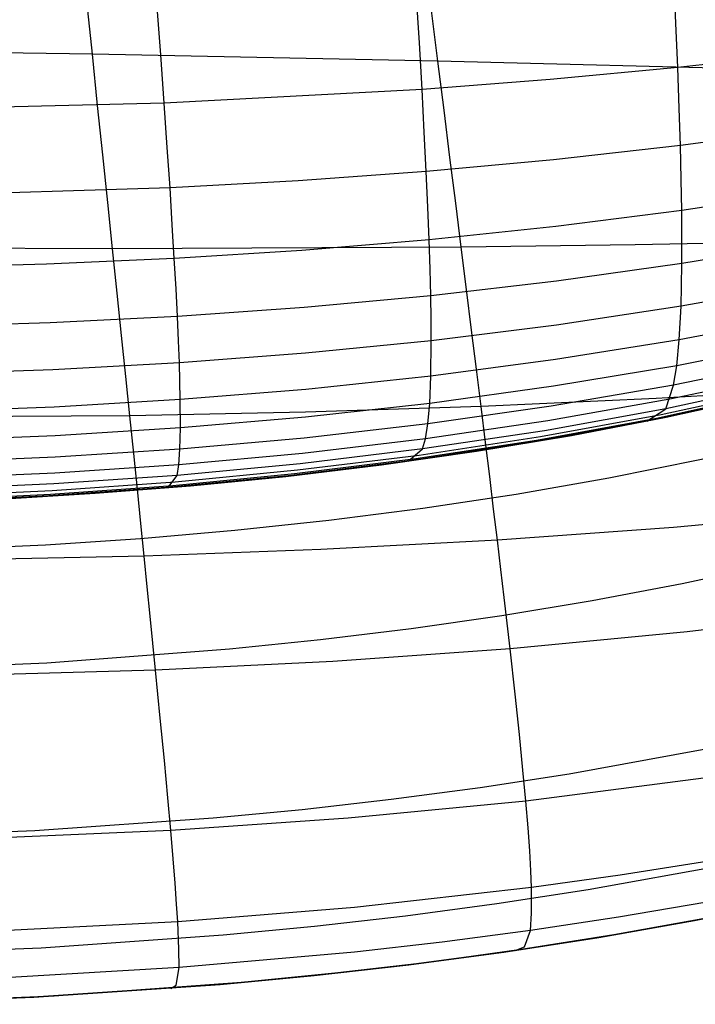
# Model space of a CAD drawing. Header units: millimetres. Extents: x -58 to 58, y -58 to 57.
# Tile 66 of 102: x 2.88 to 6.95, y 45.76 to 51.67. Entities that reach past the tile are written whole.
import ezdxf

# ---------------------------------------------------------------- set-up
doc = ezdxf.new("R2010")
doc.units = ezdxf.units.MM
doc.header["$MEASUREMENT"] = 0
doc.layers.add('Predefinito', color=5, linetype='Continuous')

msp = doc.modelspace()

# ---------------------------------------------------------------- linework, layer by layer
at = {"layer": 'Predefinito'}
for points in [[(2.7638, 48.7926), (3.3371, 48.8272), (3.911, 48.8724), (4.4849, 48.9289), (5.0583, 48.9976), (5.6307, 49.0792), (6.2015, 49.1743), (6.77, 49.2839), (7.3359, 49.4086), (7.8984, 49.5492), (8.457, 49.7065), (9.0112, 49.8812), (9.5605, 50.0741), (10.1042, 50.2859), (10.3738, 50.3992), (10.6418, 50.5175), (10.9081, 50.6408), (11.1727, 50.7694), (11.4355, 50.9033)], [(11.4355, 50.9033), (11.1727, 50.7694), (10.9081, 50.6408), (10.6418, 50.5175), (10.3738, 50.3992), (10.1042, 50.2859), (9.5605, 50.0741), (9.0112, 49.8812), (8.457, 49.7065), (7.8984, 49.5492), (7.3359, 49.4086), (6.77, 49.2839), (6.2015, 49.1743), (5.6307, 49.0792), (5.0583, 48.9976), (4.4849, 48.9289), (3.911, 48.8724), (3.3371, 48.8272), (2.7638, 48.7926)], [(11.4355, 50.9033), (11.1727, 50.7694), (10.9081, 50.6408), (10.6418, 50.5175), (10.3738, 50.3992), (10.1042, 50.2859), (9.5605, 50.0741), (9.0112, 49.8812), (8.457, 49.7065), (7.8984, 49.5492), (7.3359, 49.4086), (6.77, 49.2839), (6.2015, 49.1743), (5.6307, 49.0792), (5.0583, 48.9976), (4.4849, 48.9289), (3.911, 48.8724), (3.3371, 48.8272), (2.7638, 48.7926)], [(11.5799, 49.8552), (11.0827, 49.6194), (10.5775, 49.3995), (10.0647, 49.1952), (9.5443, 49.0062), (9.0165, 48.832), (8.4823, 48.6725), (7.9458, 48.5283), (7.4074, 48.3988), (6.8674, 48.2832), (6.3257, 48.1807), (5.7825, 48.0908), (5.2379, 48.0126), (4.692, 47.9458), (4.1447, 47.8895), (3.0466, 47.8066), (1.9441, 47.7596)], [(1.9011, 46.758), (2.9745, 46.8009), (4.0467, 46.8766), (4.5822, 46.9279), (5.1174, 46.9889), (5.6523, 47.0602), (6.1867, 47.1424), (6.9875, 47.2873), (7.7849, 47.4596), (8.3112, 47.5898), (8.8331, 47.7327), (9.3504, 47.8888), (9.8629, 48.0583), (10.3705, 48.2418), (10.873, 48.4396), (11.3703, 48.6523)], [(1.864, 45.7567), (2.9691, 45.7992), (4.0899, 45.8766), (4.6552, 45.9301), (5.2233, 45.9944), (5.7939, 46.0703), (6.3664, 46.1585), (6.9405, 46.2598), (7.5157, 46.3749), (8.0917, 46.5046), (8.6679, 46.6496), (9.2441, 46.8108), (9.8195, 46.989), (10.3935, 47.1849), (10.9654, 47.3993), (11.5345, 47.6328)], [(11.5345, 47.6328), (10.9654, 47.3993), (10.3935, 47.1849), (9.8195, 46.989), (9.2441, 46.8108), (8.6679, 46.6496), (8.0917, 46.5046), (7.5157, 46.3749), (6.9405, 46.2598), (6.3664, 46.1585), (5.7939, 46.0703), (5.2233, 45.9944), (4.6552, 45.9301), (4.0899, 45.8766), (2.9691, 45.7992), (1.864, 45.7567)]]:
    msp.add_lwpolyline(points, dxfattribs=at)
at = {"layer": 'Predefinito', "extrusion": (0.982904, 0.184121, 0)}
msp.add_lwpolyline([(47.1912, 319), (47.1909, 319.0222), (47.1902, 319.0446), (47.1889, 319.0671), (47.1871, 319.0899), (47.1848, 319.1127), (47.1819, 319.1357), (47.1785, 319.1588), (47.1745, 319.182), (47.1699, 319.2052), (47.1647, 319.2285), (47.1589, 319.2518), (47.1526, 319.2752), (47.1456, 319.2985), (47.138, 319.3217), (47.1298, 319.345), (47.1209, 319.3681), (47.1115, 319.3911), (47.1014, 319.414), (47.0907, 319.4367), (47.0794, 319.4593), (47.0675, 319.4816), (47.055, 319.5038), (47.0419, 319.5256), (47.0281, 319.5472), (47.0138, 319.5685), (46.999, 319.5895), (46.9835, 319.6101), (46.9675, 319.6303), (46.951, 319.6501), (46.9339, 319.6696), (46.9163, 319.6886), (46.8983, 319.7071), (46.8797, 319.7252), (46.8607, 319.7427), (46.8413, 319.7598), (46.8215, 319.7764), (46.8012, 319.7924), (46.7806, 319.8078), (46.7596, 319.8227), (46.7384, 319.837), (46.7168, 319.8507), (46.6949, 319.8638), (46.6728, 319.8764), (46.6504, 319.8883), (46.6279, 319.8996), (46.6052, 319.9103), (46.5823, 319.9203), (46.5592, 319.9298), (46.5361, 319.9386), (46.5129, 319.9468), (46.4896, 319.9544), (46.4663, 319.9614), (46.443, 319.9678), (46.4197, 319.9735), (46.3964, 319.9787), (46.3731, 319.9833), (46.3499, 319.9873), (46.3268, 319.9908), (46.3039, 319.9936), (46.281, 319.996), (46.2583, 319.9977), (46.2357, 319.999), (46.2133, 319.9998), (46.1912, 320)], dxfattribs=at)
at = {"layer": 'Predefinito', "extrusion": (0.99045, 0.137875, 0)}
msp.add_lwpolyline([(47.8314, 319), (47.8311, 319.0222), (47.8304, 319.0446), (47.8291, 319.0671), (47.8273, 319.0899), (47.825, 319.1127), (47.8221, 319.1357), (47.8187, 319.1588), (47.8147, 319.182), (47.8101, 319.2052), (47.8049, 319.2285), (47.7992, 319.2518), (47.7928, 319.2752), (47.7858, 319.2985), (47.7782, 319.3217), (47.77, 319.345), (47.7612, 319.3681), (47.7517, 319.3911), (47.7417, 319.414), (47.731, 319.4367), (47.7197, 319.4593), (47.7077, 319.4816), (47.6952, 319.5038), (47.6821, 319.5256), (47.6684, 319.5472), (47.6541, 319.5685), (47.6392, 319.5895), (47.6237, 319.6101), (47.6077, 319.6303), (47.5912, 319.6501), (47.5741, 319.6696), (47.5566, 319.6886), (47.5385, 319.7071), (47.5199, 319.7252), (47.501, 319.7427), (47.4815, 319.7598), (47.4617, 319.7764), (47.4414, 319.7924), (47.4208, 319.8078), (47.3999, 319.8227), (47.3786, 319.837), (47.357, 319.8507), (47.3351, 319.8638), (47.313, 319.8764), (47.2907, 319.8883), (47.2681, 319.8996), (47.2454, 319.9103), (47.2225, 319.9203), (47.1995, 319.9298), (47.1763, 319.9386), (47.1531, 319.9468), (47.1299, 319.9544), (47.1065, 319.9614), (47.0832, 319.9678), (47.0599, 319.9735), (47.0366, 319.9787), (47.0133, 319.9833), (46.9902, 319.9873), (46.9671, 319.9908), (46.9441, 319.9936), (46.9212, 319.996), (46.8985, 319.9977), (46.876, 319.999), (46.8536, 319.9998), (46.8314, 320)], dxfattribs=at)
at = {"layer": 'Predefinito', "extrusion": (0.995353, 0.096296, 0)}
msp.add_lwpolyline([(48.2677, 319), (48.2674, 319.0222), (48.2667, 319.0446), (48.2654, 319.0671), (48.2636, 319.0899), (48.2613, 319.1127), (48.2584, 319.1357), (48.255, 319.1588), (48.251, 319.182), (48.2464, 319.2052), (48.2412, 319.2285), (48.2354, 319.2518), (48.2291, 319.2752), (48.2221, 319.2985), (48.2145, 319.3217), (48.2063, 319.345), (48.1974, 319.3681), (48.188, 319.3911), (48.1779, 319.414), (48.1672, 319.4367), (48.1559, 319.4593), (48.144, 319.4816), (48.1315, 319.5038), (48.1184, 319.5256), (48.1047, 319.5472), (48.0903, 319.5685), (48.0755, 319.5895), (48.06, 319.6101), (48.044, 319.6303), (48.0275, 319.6501), (48.0104, 319.6696), (47.9928, 319.6886), (47.9748, 319.7071), (47.9562, 319.7252), (47.9372, 319.7427), (47.9178, 319.7598), (47.898, 319.7764), (47.8777, 319.7924), (47.8571, 319.8078), (47.8362, 319.8227), (47.8149, 319.837), (47.7933, 319.8507), (47.7714, 319.8638), (47.7493, 319.8764), (47.727, 319.8883), (47.7044, 319.8996), (47.6817, 319.9103), (47.6588, 319.9203), (47.6358, 319.9298), (47.6126, 319.9386), (47.5894, 319.9468), (47.5661, 319.9544), (47.5428, 319.9614), (47.5195, 319.9678), (47.4962, 319.9735), (47.4729, 319.9787), (47.4496, 319.9833), (47.4264, 319.9873), (47.4034, 319.9908), (47.3804, 319.9936), (47.3575, 319.996), (47.3348, 319.9977), (47.3122, 319.999), (47.2899, 319.9998), (47.2677, 320)], dxfattribs=at)
at = {"layer": 'Predefinito', "extrusion": (0.998239, 0.059316, 0)}
msp.add_lwpolyline([(48.5417, 319), (48.5415, 319.0222), (48.5407, 319.0446), (48.5395, 319.0671), (48.5377, 319.0899), (48.5354, 319.1127), (48.5325, 319.1357), (48.529, 319.1588), (48.525, 319.182), (48.5204, 319.2052), (48.5153, 319.2285), (48.5095, 319.2518), (48.5031, 319.2752), (48.4961, 319.2985), (48.4886, 319.3217), (48.4803, 319.345), (48.4715, 319.3681), (48.4621, 319.3911), (48.452, 319.414), (48.4413, 319.4367), (48.43, 319.4593), (48.4181, 319.4816), (48.4056, 319.5038), (48.3924, 319.5256), (48.3787, 319.5472), (48.3644, 319.5685), (48.3495, 319.5895), (48.3341, 319.6101), (48.3181, 319.6303), (48.3015, 319.6501), (48.2845, 319.6696), (48.2669, 319.6886), (48.2488, 319.7071), (48.2303, 319.7252), (48.2113, 319.7427), (48.1919, 319.7598), (48.172, 319.7764), (48.1518, 319.7924), (48.1312, 319.8078), (48.1102, 319.8227), (48.0889, 319.837), (48.0674, 319.8507), (48.0455, 319.8638), (48.0234, 319.8764), (48.001, 319.8883), (47.9785, 319.8996), (47.9557, 319.9103), (47.9328, 319.9203), (47.9098, 319.9298), (47.8867, 319.9386), (47.8635, 319.9468), (47.8402, 319.9544), (47.8169, 319.9614), (47.7936, 319.9678), (47.7702, 319.9735), (47.7469, 319.9787), (47.7237, 319.9833), (47.7005, 319.9873), (47.6774, 319.9908), (47.6544, 319.9936), (47.6316, 319.996), (47.6089, 319.9977), (47.5863, 319.999), (47.5639, 319.9998), (47.5417, 320)], dxfattribs=at)
at = {"layer": 'Predefinito', "extrusion": (0.983045, 0.183363, 0)}
msp.add_lwpolyline([(45.2028, 320), (45.1806, 319.9998), (45.1582, 319.999), (45.1357, 319.9977), (45.1129, 319.996), (45.0901, 319.9936), (45.0671, 319.9908), (45.044, 319.9873), (45.0208, 319.9833), (44.9976, 319.9787), (44.9743, 319.9735), (44.951, 319.9678), (44.9276, 319.9614), (44.9043, 319.9544), (44.881, 319.9468), (44.8578, 319.9386), (44.8347, 319.9298), (44.8117, 319.9203), (44.7888, 319.9103), (44.7661, 319.8996), (44.7435, 319.8883), (44.7212, 319.8764), (44.699, 319.8638), (44.6772, 319.8507), (44.6556, 319.837), (44.6343, 319.8227), (44.6133, 319.8078), (44.5927, 319.7924), (44.5725, 319.7764), (44.5527, 319.7598), (44.5332, 319.7427), (44.5142, 319.7252), (44.4957, 319.7071), (44.4776, 319.6886), (44.4601, 319.6696), (44.443, 319.6501), (44.4264, 319.6303), (44.4104, 319.6101), (44.395, 319.5895), (44.3801, 319.5685), (44.3658, 319.5472), (44.3521, 319.5256), (44.339, 319.5038), (44.3264, 319.4816), (44.3145, 319.4593), (44.3032, 319.4367), (44.2925, 319.414), (44.2825, 319.3911), (44.273, 319.3681), (44.2642, 319.345), (44.256, 319.3217), (44.2484, 319.2985), (44.2414, 319.2752), (44.235, 319.2518), (44.2293, 319.2285), (44.2241, 319.2052), (44.2195, 319.182), (44.2155, 319.1588), (44.212, 319.1357), (44.2092, 319.1127), (44.2068, 319.0899), (44.2051, 319.0671), (44.2038, 319.0446), (44.203, 319.0222), (44.2028, 319)], dxfattribs=at)
at = {"layer": 'Predefinito', "extrusion": (0.986767, 0.162147, 0)}
msp.add_lwpolyline([(45.5154, 320), (45.4932, 319.9998), (45.4708, 319.999), (45.4482, 319.9977), (45.4255, 319.996), (45.4027, 319.9936), (45.3797, 319.9908), (45.3566, 319.9873), (45.3334, 319.9833), (45.3102, 319.9787), (45.2869, 319.9735), (45.2635, 319.9678), (45.2402, 319.9614), (45.2169, 319.9544), (45.1936, 319.9468), (45.1704, 319.9386), (45.1473, 319.9298), (45.1243, 319.9203), (45.1014, 319.9103), (45.0786, 319.8996), (45.0561, 319.8883), (45.0337, 319.8764), (45.0116, 319.8638), (44.9898, 319.8507), (44.9682, 319.837), (44.9469, 319.8227), (44.9259, 319.8078), (44.9053, 319.7924), (44.8851, 319.7764), (44.8652, 319.7598), (44.8458, 319.7427), (44.8268, 319.7252), (44.8083, 319.7071), (44.7902, 319.6886), (44.7726, 319.6696), (44.7556, 319.6501), (44.739, 319.6303), (44.723, 319.6101), (44.7076, 319.5895), (44.6927, 319.5685), (44.6784, 319.5472), (44.6647, 319.5256), (44.6515, 319.5038), (44.639, 319.4816), (44.6271, 319.4593), (44.6158, 319.4367), (44.6051, 319.414), (44.595, 319.3911), (44.5856, 319.3681), (44.5768, 319.345), (44.5686, 319.3217), (44.561, 319.2985), (44.554, 319.2752), (44.5476, 319.2518), (44.5418, 319.2285), (44.5367, 319.2052), (44.5321, 319.182), (44.5281, 319.1588), (44.5246, 319.1357), (44.5217, 319.1127), (44.5194, 319.0899), (44.5176, 319.0671), (44.5164, 319.0446), (44.5156, 319.0222), (44.5154, 319)], dxfattribs=at)
at = {"layer": 'Predefinito', "extrusion": (0.992465, 0.122528, 0)}
msp.add_lwpolyline([(46.0079, 320), (45.9857, 319.9998), (45.9633, 319.999), (45.9407, 319.9977), (45.918, 319.996), (45.8951, 319.9936), (45.8722, 319.9908), (45.8491, 319.9873), (45.8259, 319.9833), (45.8026, 319.9787), (45.7793, 319.9735), (45.756, 319.9678), (45.7327, 319.9614), (45.7094, 319.9544), (45.6861, 319.9468), (45.6629, 319.9386), (45.6398, 319.9298), (45.6167, 319.9203), (45.5938, 319.9103), (45.5711, 319.8996), (45.5486, 319.8883), (45.5262, 319.8764), (45.5041, 319.8638), (45.4822, 319.8507), (45.4606, 319.837), (45.4394, 319.8227), (45.4184, 319.8078), (45.3978, 319.7924), (45.3776, 319.7764), (45.3577, 319.7598), (45.3383, 319.7427), (45.3193, 319.7252), (45.3007, 319.7071), (45.2827, 319.6886), (45.2651, 319.6696), (45.248, 319.6501), (45.2315, 319.6303), (45.2155, 319.6101), (45.2, 319.5895), (45.1852, 319.5685), (45.1709, 319.5472), (45.1571, 319.5256), (45.144, 319.5038), (45.1315, 319.4816), (45.1196, 319.4593), (45.1083, 319.4367), (45.0976, 319.414), (45.0875, 319.3911), (45.0781, 319.3681), (45.0692, 319.345), (45.061, 319.3217), (45.0534, 319.2985), (45.0465, 319.2752), (45.0401, 319.2518), (45.0343, 319.2285), (45.0291, 319.2052), (45.0245, 319.182), (45.0205, 319.1588), (45.0171, 319.1357), (45.0142, 319.1127), (45.0119, 319.0899), (45.0101, 319.0671), (45.0088, 319.0446), (45.0081, 319.0222), (45.0079, 319)], dxfattribs=at)
at = {"layer": 'Predefinito', "extrusion": (0.996228, 0.086773, 0)}
msp.add_lwpolyline([(46.3487, 320), (46.3265, 319.9998), (46.3041, 319.999), (46.2815, 319.9977), (46.2588, 319.996), (46.2359, 319.9936), (46.213, 319.9908), (46.1899, 319.9873), (46.1667, 319.9833), (46.1434, 319.9787), (46.1202, 319.9735), (46.0968, 319.9678), (46.0735, 319.9614), (46.0502, 319.9544), (46.0269, 319.9468), (46.0037, 319.9386), (45.9806, 319.9298), (45.9575, 319.9203), (45.9347, 319.9103), (45.9119, 319.8996), (45.8894, 319.8883), (45.867, 319.8764), (45.8449, 319.8638), (45.823, 319.8507), (45.8014, 319.837), (45.7802, 319.8227), (45.7592, 319.8078), (45.7386, 319.7924), (45.7184, 319.7764), (45.6985, 319.7598), (45.6791, 319.7427), (45.6601, 319.7252), (45.6416, 319.7071), (45.6235, 319.6886), (45.6059, 319.6696), (45.5888, 319.6501), (45.5723, 319.6303), (45.5563, 319.6101), (45.5409, 319.5895), (45.526, 319.5685), (45.5117, 319.5472), (45.4979, 319.5256), (45.4848, 319.5038), (45.4723, 319.4816), (45.4604, 319.4593), (45.4491, 319.4367), (45.4384, 319.414), (45.4283, 319.3911), (45.4189, 319.3681), (45.41, 319.345), (45.4018, 319.3217), (45.3942, 319.2985), (45.3873, 319.2752), (45.3809, 319.2518), (45.3751, 319.2285), (45.3699, 319.2052), (45.3654, 319.182), (45.3613, 319.1588), (45.3579, 319.1357), (45.355, 319.1127), (45.3527, 319.0899), (45.3509, 319.0671), (45.3497, 319.0446), (45.3489, 319.0222), (45.3487, 319)], dxfattribs=at)
at = {"layer": 'Predefinito', "extrusion": (0.998506, 0.054639, 0)}
msp.add_lwpolyline([(46.5685, 320), (46.5463, 319.9998), (46.5239, 319.999), (46.5013, 319.9977), (46.4786, 319.996), (46.4558, 319.9936), (46.4328, 319.9908), (46.4097, 319.9873), (46.3865, 319.9833), (46.3633, 319.9787), (46.34, 319.9735), (46.3166, 319.9678), (46.2933, 319.9614), (46.27, 319.9544), (46.2467, 319.9468), (46.2235, 319.9386), (46.2004, 319.9298), (46.1774, 319.9203), (46.1545, 319.9103), (46.1317, 319.8996), (46.1092, 319.8883), (46.0868, 319.8764), (46.0647, 319.8638), (46.0428, 319.8507), (46.0213, 319.837), (46, 319.8227), (45.979, 319.8078), (45.9584, 319.7924), (45.9382, 319.7764), (45.9183, 319.7598), (45.8989, 319.7427), (45.8799, 319.7252), (45.8614, 319.7071), (45.8433, 319.6886), (45.8257, 319.6696), (45.8087, 319.6501), (45.7921, 319.6303), (45.7761, 319.6101), (45.7607, 319.5895), (45.7458, 319.5685), (45.7315, 319.5472), (45.7178, 319.5256), (45.7046, 319.5038), (45.6921, 319.4816), (45.6802, 319.4593), (45.6689, 319.4367), (45.6582, 319.414), (45.6481, 319.3911), (45.6387, 319.3681), (45.6299, 319.345), (45.6216, 319.3217), (45.614, 319.2985), (45.6071, 319.2752), (45.6007, 319.2518), (45.5949, 319.2285), (45.5897, 319.2052), (45.5852, 319.182), (45.5812, 319.1588), (45.5777, 319.1357), (45.5748, 319.1127), (45.5725, 319.0899), (45.5707, 319.0671), (45.5695, 319.0446), (45.5687, 319.0222), (45.5685, 319)], dxfattribs=at)
at = {"layer": 'Predefinito', "extrusion": (1, 0, 0)}
msp.add_lwpolyline([(45.8766, 59.9994), (45.8766, 319)], dxfattribs=at)
at = {"layer": 'Predefinito'}
for points in [[(5.2202, 49.0193, 60), (5.3058, 49.0934, 53.5452), (5.3231, 49.1546, 51.9324), (5.3377, 49.2441, 50.3205), (5.3489, 49.3674, 48.7096), (5.3561, 49.5313, 47.1015), (5.3584, 49.744, 45.5002), (5.3575, 49.8713, 44.7038), (5.3551, 50.0141, 43.9101), (5.3511, 50.1732, 43.121), (5.3453, 50.35, 42.3355), (5.3376, 50.5452, 41.5557), (5.3281, 50.7603, 40.7807), (5.3164, 50.9959, 40.0122), (5.3026, 51.2534, 39.25), (5.2866, 51.5336, 38.495), (5.2682, 51.8374, 37.748), (5.2475, 52.1646, 37.0115), (5.2245, 52.5151, 36.2846), (5.1993, 52.8872, 35.5716), (5.1858, 53.083, 35.2201), (5.1715, 53.2862, 34.8727), (5.1412, 53.7103, 34.1945), (4.917, 56.8, 29.5252)], [(6.6549, 49.2605, 60), (6.7678, 49.3349, 53.5669), (6.8148, 49.4771, 50.353), (6.834, 49.5936, 48.7474), (6.8493, 49.7487, 47.1444), (6.86, 49.9504, 45.548), (6.8634, 50.0712, 44.7539), (6.8653, 50.2068, 43.9623), (6.8656, 50.3579, 43.175), (6.8643, 50.5259, 42.3912), (6.8613, 50.7114, 41.6128), (6.8564, 50.9158, 40.839), (6.8495, 51.1398, 40.0715), (6.8406, 51.3847, 39.3098), (6.8295, 51.6512, 38.555), (6.8161, 51.9402, 37.8079), (6.8006, 52.2515, 37.0708), (6.7828, 52.585, 36.3428), (6.763, 52.9391, 35.628), (6.7522, 53.1255, 35.2754), (6.7407, 53.3188, 34.9266), (6.716, 53.7224, 34.245), (6.5315, 56.663, 29.5479)], [(11.7094, 52.1991, 39.6504), (11.3441, 52.1138, 39.6078), (10.6085, 51.9548, 39.5418), (9.8663, 51.8112, 39.4887), (9.1173, 51.6829, 39.4376), (8.3627, 51.5694, 39.3894), (7.6037, 51.4701, 39.3468), (6.8406, 51.3847, 39.3098), (6.0734, 51.3126, 39.2775), (5.3026, 51.2534, 39.25), (3.7532, 51.1711, 39.2099), (2.1949, 51.1335, 39.1896)], [(11.6849, 51.8696, 41.1708), (11.3235, 51.77, 41.1297), (10.9602, 51.675, 41.0953), (10.5952, 51.5844, 41.0655), (9.8597, 51.4165, 41.0135), (9.1169, 51.2662, 40.9637), (8.3681, 51.1331, 40.9167), (7.6144, 51.0164, 40.8752), (6.8564, 50.9158, 40.839), (6.0941, 50.8306, 40.8075), (5.3281, 50.7603, 40.7807), (4.559, 50.7041, 40.7588), (3.7876, 50.6615, 40.7417), (2.238, 50.6145, 40.7219)], [(3.7924, 45.8525, 60.0003), (3.8255, 45.8714, 56.0935), (3.8417, 45.9772, 52.1281), (3.8412, 46.088, 50.1249), (3.8338, 46.2523, 48.1069), (3.8271, 46.3587, 47.0915), (3.8181, 46.484, 46.0722), (3.8065, 46.6307, 45.05), (3.7921, 46.8009, 44.026), (3.7746, 46.997, 43.0009), (3.7537, 47.2214, 41.976), (3.7293, 47.4765, 40.9524), (3.7011, 47.7646, 39.9312), (3.6688, 48.0882, 38.9137), (3.6511, 48.2641, 38.4068), (3.6323, 48.4497, 37.9013), (3.6124, 48.6454, 37.3978), (3.5914, 48.8511, 36.8967), (3.5692, 49.0668, 36.3986), (3.5459, 49.2925, 35.904), (3.5216, 49.5282, 35.4131), (3.4961, 49.7741, 34.9264), (3.4695, 50.0302, 34.444), (3.4419, 50.2965, 33.9664), (3.4132, 50.5732, 33.494), (3.3835, 50.8603, 33.027), (3.3527, 51.1578, 32.566), (3.3208, 51.4659, 32.1111), (3.288, 51.7846, 31.6629)], [(3.774, 48.8606, 60), (3.8307, 48.9349, 53.5306), (3.8404, 48.9987, 51.9143), (3.8471, 49.0918, 50.2987), (3.8504, 49.22, 48.6843), (3.8495, 49.39, 47.0727), (3.8437, 49.6103, 45.4682), (3.8387, 49.7421, 44.6703), (3.832, 49.8899, 43.8752), (3.8237, 50.0545, 43.0848), (3.8136, 50.2373, 42.2982), (3.8016, 50.4392, 41.5174), (3.7876, 50.6615, 40.7417), (3.7715, 50.905, 39.9726), (3.7532, 51.1711, 39.2099), (3.7325, 51.4606, 38.4548), (3.7094, 51.7744, 37.7079)], [(5.8617, 46.0803, 60.0004), (5.9178, 46.1014, 56.11), (5.9539, 46.2006, 52.1615), (5.9616, 46.3046, 50.1667), (5.9609, 46.4593, 48.1572), (5.9569, 46.5596, 47.1461), (5.9501, 46.6781, 46.1313), (5.9401, 46.8169, 45.1137), (5.9267, 46.9782, 44.0941), (5.9094, 47.1642, 43.0734), (5.8881, 47.3771, 42.0528), (5.8623, 47.6194, 41.0332), (5.8318, 47.8933, 40.0158), (5.7963, 48.2011, 39.0017), (5.7766, 48.3685, 38.4964), (5.7556, 48.5453, 37.9924), (5.7332, 48.7316, 37.4902), (5.7094, 48.9276, 36.9903), (5.6843, 49.1332, 36.4932), (5.6578, 49.3484, 35.9994), (5.6299, 49.5733, 35.5093), (5.6007, 49.8079, 35.023), (5.5702, 50.0523, 34.541), (5.5384, 50.3065, 34.0635), (5.5053, 50.5707, 33.5909), (5.4709, 50.8449, 33.1236), (5.4353, 51.1291, 32.6619), (5.3984, 51.4235, 32.2062), (5.3603, 51.7281, 31.7568)], [(11.6544, 51.5975, 42.7076), (11.2968, 51.4859, 42.6688), (10.9371, 51.3792, 42.6361), (10.5754, 51.2776, 42.6077), (9.8462, 51.0891, 42.5579), (9.1094, 50.9203, 42.5102), (8.366, 50.7705, 42.4654), (7.6175, 50.6393, 42.4258), (6.8643, 50.5259, 42.3912), (6.1067, 50.4297, 42.3612), (5.3453, 50.35, 42.3355), (4.5807, 50.2861, 42.3146), (3.8136, 50.2373, 42.2982), (3.0444, 50.203, 42.2865), (2.2726, 50.1823, 42.2793)], [(11.5647, 51.2676, 32.9136), (11.0389, 51.278, 32.8209), (9.5128, 51.3167, 32.5999), (8.4939, 51.3445, 32.4734), (7.4642, 51.372, 32.3659), (5.3984, 51.4235, 32.2062), (3.3208, 51.4659, 32.1111), (1.2319, 51.4946, 32.0758)], [(11.6186, 51.3771, 44.2581), (11.2646, 51.2552, 44.222), (10.9083, 51.1388, 44.1915), (10.5498, 51.0278, 44.1649), (9.8267, 50.8221, 44.1182), (9.0955, 50.6378, 44.0736), (8.3574, 50.4742, 44.0316), (7.6138, 50.3308, 43.9946), (6.8653, 50.2068, 43.9623), (6.1121, 50.1015, 43.9341), (5.3551, 50.0141, 43.9101), (4.5949, 49.9438, 43.8905), (3.832, 49.8899, 43.8752), (3.0668, 49.8515, 43.8642), (2.2995, 49.8278, 43.8575)], [(11.5781, 51.2024, 45.8192), (11.2275, 51.072, 45.7862), (10.8745, 50.9474, 45.7583), (10.5191, 50.8287, 45.7339), (9.8018, 50.6086, 45.6911), (9.076, 50.4115, 45.6501), (8.3429, 50.2365, 45.6117), (7.6041, 50.0831, 45.5777), (6.86, 49.9504, 45.548), (6.1112, 49.8377, 45.5222), (5.3584, 49.744, 45.5002), (4.6025, 49.6685, 45.4822), (3.8437, 49.6103, 45.4682), (3.0824, 49.5686, 45.4581), (2.3196, 49.5424, 45.452)], [(11.5334, 51.0675, 47.388), (11.1862, 50.93, 47.3584), (10.8363, 50.7988, 47.3334), (10.484, 50.6737, 47.3115), (10.1293, 50.5547, 47.2917), (9.7723, 50.4418, 47.2729), (9.0516, 50.2341, 47.2362), (8.3234, 50.0499, 47.2016), (7.589, 49.8884, 47.1711), (6.8493, 49.7487, 47.1444), (6.1047, 49.63, 47.1212), (5.3561, 49.5313, 47.1015), (4.6043, 49.4516, 47.0853), (3.8495, 49.39, 47.0727), (3.0921, 49.3454, 47.0636), (2.3337, 49.317, 47.0581)], [(11.5496, 50.942, 56.8537), (11.2231, 50.7765, 56.8445), (10.8926, 50.6185, 56.837), (10.5586, 50.4679, 56.8308), (10.2214, 50.3248, 56.8253), (9.8811, 50.1889, 56.8203), (9.5379, 50.0603, 56.8155), (9.192, 49.9389, 56.8109), (8.8436, 49.8244, 56.8063), (8.493, 49.7169, 56.8018), (8.1404, 49.6161, 56.7975), (7.7859, 49.5219, 56.7936), (7.4298, 49.4341, 56.7898), (6.7129, 49.2773, 56.7831), (5.9909, 49.1441, 56.7772), (5.2652, 49.0333, 56.7722), (4.5368, 48.9433, 56.7681), (3.8049, 48.8728, 56.7649), (3.0698, 48.8204, 56.7626), (2.3372, 48.7845, 56.7612)], [(11.4853, 50.9667, 48.9615), (11.1413, 50.8233, 48.9355), (10.7945, 50.6865, 48.9135), (10.4451, 50.5562, 48.8943), (10.0931, 50.4322, 48.8769), (9.7387, 50.3146, 48.8604), (9.382, 50.2034, 48.8441), (9.0231, 50.0985, 48.828), (8.2995, 49.9068, 48.7977), (7.5696, 49.7388, 48.7708), (6.834, 49.5936, 48.7474), (6.0934, 49.4702, 48.727), (5.3489, 49.3674, 48.7096), (4.6012, 49.2844, 48.6954), (3.8504, 49.22, 48.6843), (3.0968, 49.1732, 48.6763), (2.3427, 49.1429, 48.6715)], [(11.6032, 50.9547, 55.2808), (11.2746, 50.7904, 55.267), (10.9421, 50.6334, 55.2558), (10.6061, 50.4838, 55.2464), (10.267, 50.3415, 55.2381), (9.9248, 50.2064, 55.2306), (9.5798, 50.0784, 55.2235), (9.2322, 49.9575, 55.2165), (8.882, 49.8436, 55.2096), (8.5297, 49.7365, 55.2029), (8.1753, 49.6361, 55.1965), (7.8191, 49.5422, 55.1905), (7.4613, 49.4547, 55.1849), (6.741, 49.2982, 55.1748), (6.0156, 49.1654, 55.166), (5.2863, 49.0548, 55.1585), (4.5542, 48.965, 55.1523), (3.8187, 48.8948, 55.1476), (3.08, 48.8427, 55.1441), (2.3432, 48.8073, 55.142)], [(11.6589, 50.9732, 53.7082), (11.3277, 50.8111, 53.6898), (10.9927, 50.6561, 53.6749), (10.6545, 50.5083, 53.6623), (10.3131, 50.3677, 53.6513), (9.9688, 50.2341, 53.6413), (9.6217, 50.1076, 53.6318), (9.272, 49.988, 53.6225), (8.9199, 49.8753, 53.6132), (8.5656, 49.7692, 53.6043), (8.2093, 49.6698, 53.5958), (7.8513, 49.5767, 53.5878), (7.4916, 49.49, 53.5804), (6.7678, 49.3349, 53.5669), (6.0388, 49.2031, 53.5552), (5.3058, 49.0934, 53.5452), (4.57, 49.0044, 53.537), (3.8307, 48.9349, 53.5306), (3.0884, 48.8835, 53.526), (2.3473, 48.849, 53.5232)], [(11.4995, 50.9299, 58.4268), (11.1744, 50.7642, 58.4222), (10.8454, 50.6061, 58.4185), (10.513, 50.4554, 58.4154), (10.1772, 50.3123, 58.4126), (9.8384, 50.1765, 58.4101), (9.4967, 50.048, 58.4078), (9.1523, 49.9267, 58.4054), (8.8054, 49.8124, 58.4031), (8.4564, 49.7051, 58.4009), (8.1052, 49.6045, 58.3988), (7.7523, 49.5105, 58.3968), (7.3977, 49.4229, 58.3949), (6.684, 49.2665, 58.3916), (5.9653, 49.1338, 58.3886), (5.243, 49.0233, 58.3861), (4.5181, 48.9337, 58.3841), (3.7898, 48.8633, 58.3825), (3.0583, 48.8108, 58.3813), (2.3299, 48.7748, 58.3806)], [(11.4343, 50.8939, 50.5369), (11.0934, 50.7458, 50.5146), (10.7496, 50.6044, 50.4957), (10.403, 50.4697, 50.4792), (10.0538, 50.3418, 50.4642), (9.7019, 50.2204, 50.4501), (9.3477, 50.1056, 50.4361), (8.9911, 49.9973, 50.4223), (8.6325, 49.8954, 50.4089), (8.2721, 49.7997, 50.3962), (7.5464, 49.6266, 50.3731), (6.8148, 49.4771, 50.353), (6.0783, 49.3499, 50.3354), (5.3377, 49.2441, 50.3205), (4.594, 49.1584, 50.3083), (3.8471, 49.0918, 50.2987), (3.0973, 49.0431, 50.2919), (2.3476, 49.0112, 50.2877)], [(11.3814, 50.8438, 52.1131), (11.0436, 50.6918, 52.0945), (10.7026, 50.5468, 52.0787), (10.3587, 50.4087, 52.0649), (10.012, 50.2775, 52.0524), (9.6627, 50.1532, 52.0406), (9.3108, 50.0356, 52.0289), (8.9565, 49.9247, 52.0174), (8.6001, 49.8204, 52.0063), (8.2418, 49.7225, 51.9956), (7.5202, 49.5455, 51.9764), (6.7926, 49.3926, 51.9596), (6.0598, 49.2627, 51.9449), (5.3231, 49.1546, 51.9324), (4.5834, 49.067, 51.9222), (3.8404, 48.9987, 51.9143), (3.0943, 48.9485, 51.9085), (2.3489, 48.9151, 51.9051)], [(11.5015, 50.6077, 319.7071), (11.2521, 50.4819, 319.7071), (10.7465, 50.2434, 319.7071), (10.2317, 50.0217, 319.7071), (9.708, 49.8165, 319.7071), (9.1753, 49.6273, 319.7071), (8.634, 49.4539, 319.7071), (8.0863, 49.2964, 319.7071), (7.5357, 49.1552, 319.7071), (6.9824, 49.0292, 319.7071), (6.4264, 48.9178, 319.7071), (5.8678, 48.8202, 319.7071), (5.3067, 48.7356, 319.7071), (4.7432, 48.6634, 319.7071), (4.1775, 48.6029, 319.7071), (3.6095, 48.5535, 319.7071), (3.0394, 48.5145, 319.7071), (1.8933, 48.4656, 319.7071)], [(11.7658, 50.512, 34.7782), (11.2392, 50.4794, 34.6856), (10.7192, 50.4509, 34.6051), (9.6966, 50.4047, 34.463), (8.6655, 50.3683, 34.3353), (7.6253, 50.3402, 34.2262), (6.5833, 50.3199, 34.1364), (5.5384, 50.3065, 34.0635), (3.4419, 50.2965, 33.9664), (1.3366, 50.3039, 33.9308)], [(11.4066, 49.8041, 36.6077), (10.8845, 49.7398, 36.5294), (9.8514, 49.6282, 36.3908), (8.8107, 49.5346, 36.2661), (7.762, 49.4573, 36.1592), (6.7112, 49.3956, 36.071), (5.6578, 49.3484, 35.9994), (4.602, 49.3144, 35.9439), (3.5459, 49.2925, 35.904), (1.4281, 49.281, 35.869)], [(11.5398, 49.2468, 38.57), (11.0166, 49.1512, 38.496), (9.976, 48.9825, 38.3646), (8.928, 48.8391, 38.2462), (7.873, 48.7191, 38.1446), (6.8155, 48.6217, 38.0606), (5.7556, 48.5453, 37.9924), (4.694, 48.4884, 37.9394), (3.6323, 48.4497, 37.9013), (2.5708, 48.428, 37.8775)], [(11.6393, 48.802, 40.5505), (11.1161, 48.6801, 40.4823), (10.0705, 48.4629, 40.3606), (9.0176, 48.2774, 40.251), (7.9583, 48.1215, 40.157), (6.8961, 47.9941, 40.0791), (5.8318, 47.8933, 40.0158), (4.7663, 47.8173, 39.9666), (3.7011, 47.7646, 39.9312), (2.6366, 47.7335, 39.9089)], [(11.7524, 48.1949, 44.5224), (11.2305, 48.0334, 44.4678), (10.7068, 47.883, 44.4177), (10.1811, 47.7434, 44.3702), (9.6533, 47.6143, 44.3249), (9.1237, 47.4952, 44.2824), (8.5927, 47.386, 44.243), (8.0607, 47.2863, 44.2071), (7.5279, 47.196, 44.1744), (6.9944, 47.1147, 44.1448), (5.9267, 46.9782, 44.0941), (4.8589, 46.8744, 44.0546), (3.7921, 46.8009, 44.026), (2.7274, 46.7557, 44.0076)], [(11.6579, 48.0063, 319.7071), (11.1415, 47.7855, 319.7071), (10.6201, 47.5802, 319.7071), (10.0941, 47.3901, 319.7071), (9.5635, 47.2145, 319.7071), (9.0285, 47.0532, 319.7071), (8.4894, 46.9055, 319.7071), (7.9464, 46.7712, 319.7071), (7.1249, 46.5937, 319.7071), (6.3013, 46.4446, 319.7071), (5.7526, 46.3603, 319.7071), (5.2041, 46.2872, 319.7071), (4.6559, 46.2247, 319.7071), (4.108, 46.1722, 319.7071), (3.0131, 46.0949, 319.7071), (1.9194, 46.0511, 319.7071)], [(11.7788, 47.8703, 48.4736), (11.2594, 47.683, 48.4329), (10.7366, 47.5082, 48.3957), (10.211, 47.346, 48.3605), (9.6834, 47.196, 48.3269), (9.1541, 47.0579, 48.2956), (8.6235, 46.9314, 48.2665), (8.0919, 46.816, 48.2401), (7.5595, 46.7115, 48.2161), (7.0266, 46.6174, 48.1944), (6.4937, 46.5335, 48.1748), (5.9609, 46.4593, 48.1572), (4.8965, 46.3386, 48.1282), (3.8338, 46.2523, 48.1069), (2.7752, 46.1978, 48.0929)], [(11.7492, 47.7281, 52.3728), (11.2325, 47.5242, 52.3452), (10.7116, 47.3341, 52.3201), (10.1877, 47.1579, 52.2964), (9.6616, 46.9952, 52.2739), (9.1339, 46.8457, 52.2529), (8.605, 46.709, 52.2336), (8.0752, 46.5845, 52.2161), (7.5448, 46.4719, 52.2003), (7.0141, 46.3707, 52.1859), (6.4837, 46.2804, 52.173), (5.9539, 46.2006, 52.1615), (5.4248, 46.1309, 52.1512), (4.8964, 46.0707, 52.1423), (3.8417, 45.9772, 52.1281), (2.7933, 45.9167, 52.1183)], [(11.538, 47.6343, 60.0023), (10.9667, 47.3998, 60.0021), (10.4002, 47.1873, 60.0018), (9.8288, 46.992, 60.0016), (9.2521, 46.8132, 60.0013), (8.6695, 46.65, 60.0011), (8.1192, 46.5112, 60.0008), (7.5668, 46.3858, 60.0006), (7.0123, 46.2734, 60.0004), (6.4561, 46.1734, 60.0002), (5.8983, 46.0853, 60), (5.3391, 46.0087, 59.9998), (4.7787, 45.943, 59.9996), (4.2173, 45.8876, 59.9994), (3.0922, 45.8059, 59.9991), (1.9655, 45.7594, 59.9988)]]:
    msp.add_polyline3d(points, dxfattribs=at)

doc.saveas('drawing.dxf')
